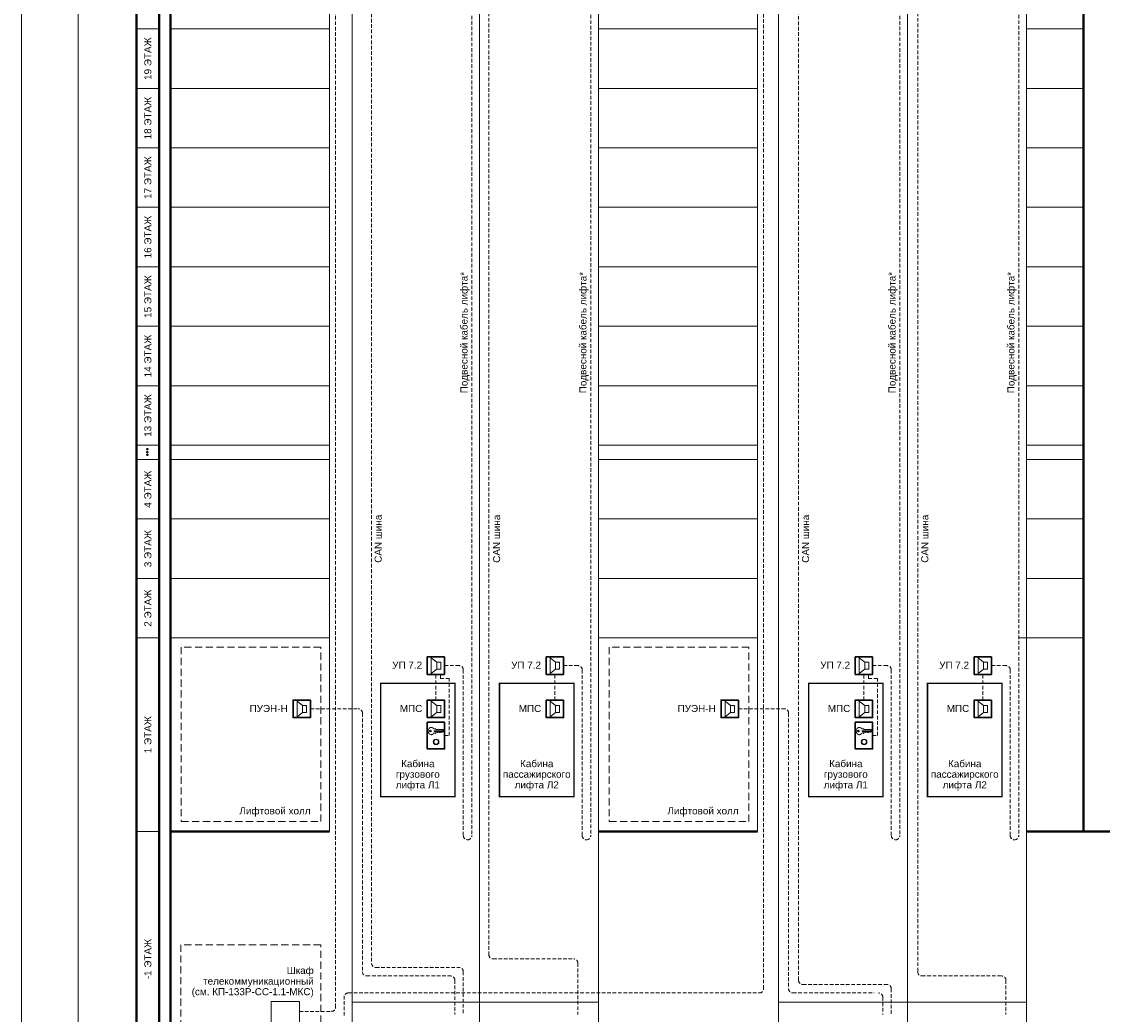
# Model space of a CAD drawing. Header units: millimetres. Extents: x 0 to 2625, y -889 to 841.
# Tile 9 of 24: x 0 to 382, y 180 to 530. Entities that reach past the tile are written whole.
import ezdxf

# ---------------------------------------------------------------- set-up
doc = ezdxf.new("R2010")
doc.units = ezdxf.units.MM
doc.linetypes.add('штриховая', pattern=[19.05, 12.7, -6.35])
doc.layers.get('0').update_dxf_attribs({"lineweight": 15})
doc.styles.add('CP.Text', font='arial.ttf')

msp = doc.modelspace()

# ---------------------------------------------------------------- hatches: boundary and pattern name
h = msp.add_hatch()
h.set_pattern_fill('LINE', color=256, scale=0.0125, angle=225)
h.set_pattern_definition([(225, (138.725888, 1316.84069), (0.0280633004, -0.0280633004), [])])
h.paths.add_polyline_path([(44.41, 379.72, 1), (44.41, 379.22, 1)])
h = msp.add_hatch()
h.set_pattern_fill('LINE', color=256, scale=0.0125, angle=225)
h.set_pattern_definition([(225, (138.725888, 1315.84069), (0.0280633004, -0.0280633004), [])])
h.paths.add_polyline_path([(44.41, 378.72, 1), (44.41, 378.22, 1)])
h = msp.add_hatch()
h.set_pattern_fill('LINE', color=256, scale=0.0125, angle=225)
h.set_pattern_definition([(225, (138.725888, 1314.84069), (0.0280633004, -0.0280633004), [])])
h.paths.add_polyline_path([(44.41, 377.72, 1), (44.41, 377.22, 1)])

# ---------------------------------------------------------------- linework, layer by layer
at = {"color": 6, "linetype": 'штриховая', "ltscale": 0.1}
for p, q in [((110.91, 182.53), (110.91, 637.35)), ((262.09, 189.03), (262.09, 637.35)), ((115.41, 187.53), (260.59, 187.53)), ((113.91, 179.53), (113.91, 186.03)), ((98.13, 181.03), (109.41, 181.03))]:
    msp.add_line(p, q, dxfattribs=at)
at = {"color": 30, "linetype": 'штриховая', "ltscale": 0.1, "true_color": 0xf26722}
for p, q in [((201.01, 574.69), (201.01, 243.08)), ((352.18, 574.69), (352.18, 243.08)), ((159.01, 568.69), (159.01, 243.08)), ((310.18, 568.69), (310.18, 243.08)), ((149.41, 303.09), (154.51, 303.09)), ((156.01, 301.59), (156.01, 243.08)), ((191.41, 303.09), (196.51, 303.09)), ((198.01, 301.59), (198.01, 243.08)), ((300.59, 303.09), (305.68, 303.09)), ((307.18, 301.59), (307.18, 243.08)), ((342.59, 303.09), (347.68, 303.09)), ((349.18, 301.59), (349.18, 243.08))]:
    msp.add_line(p, q, dxfattribs=at)
at = {"color": 4, "linetype": 'штриховая', "ltscale": 0.1}
for p, q in [((165.04, 571.69), (165.04, 201.03)), ((316.49, 571.69), (316.49, 195.03)), ((123.63, 565.69), (123.63, 198.03)), ((274.42, 192.03), (274.42, 565.69)), ((146.34, 290.89), (146.34, 300)), ((147.96, 298.53), (147.96, 300)), ((151.07, 298.53), (147.96, 298.53)), ((151.07, 278.4), (151.07, 298.53)), ((188.34, 290.89), (188.34, 300)), ((297.52, 290.89), (297.52, 300)), ((299.14, 298.53), (299.14, 300)), ((302.25, 298.53), (299.14, 298.53)), ((302.25, 278.4), (302.25, 298.53)), ((339.52, 290.89), (339.52, 300)), ((102.01, 287.8), (118.89, 287.8)), ((120.39, 286.3), (120.39, 195.03)), ((253.19, 287.8), (269.42, 287.8)), ((270.92, 286.3), (270.92, 189.03)), ((149.41, 278.4), (151.07, 278.4)), ((300.59, 278.4), (302.25, 278.4)), ((166.54, 199.53), (194.99, 199.53)), ((125.13, 196.53), (154.49, 196.53)), ((155.99, 195.03), (155.99, 179.96)), ((196.49, 198.03), (196.49, 179.96)), ((121.89, 193.53), (151.49, 193.53)), ((152.99, 192.03), (152.99, 179.96)), ((317.99, 193.53), (346.16, 193.53)), ((347.66, 192.03), (347.66, 179.96)), ((272.42, 187.53), (301.16, 187.53)), ((275.92, 190.53), (305.66, 190.53)), ((307.16, 189.03), (307.16, 179.96)), ((304.16, 186.03), (304.16, 179.96))]:
    msp.add_line(p, q, dxfattribs=at)
at = {"color": 251, "linetype": 'ByBlock', "lineweight": 5, "ltscale": 3, "true_color": 0x636466}
for p, q in [((116.74, 184.3), (203.78, 184.3)), ((267.31, 184.3), (354.95, 184.3))]:
    msp.add_line(p, q, dxfattribs=at)
for points in [[(0, 841), (0, 0), (1189, 0), (1189, 841)], [(20, 5), (20, 836), (1184, 836), (1184, 5)]]:
    msp.add_lwpolyline(points, close=True)
at = {"color": 251, "true_color": 0x636466, "const_width": 0.8}
msp.add_lwpolyline([(40.6, 655.39), (48.6, 655.39), (48.6, 154.49), (40.6, 154.49)], close=True, dxfattribs=at)
at = {"color": 251, "linetype": 'ByBlock', "lineweight": 30, "ltscale": 3, "true_color": 0x636466, "const_width": 0.8}
for points in [[(354.95, 244.53), (375.09, 244.53), (375.09, 605.66), (52.6, 605.66), (52.6, 244.53), (108.78, 244.53)], [(108.78, 244.53), (52.6, 244.53), (52.6, 154.49), (1168.01, 154.49), (1168.01, 244.53), (566.89, 244.53)], [(203.78, 244.53), (259.95, 244.53)], [(259.95, 244.53), (203.78, 244.53)], [(478.56, 244.53), (354.95, 244.53)]]:
    msp.add_lwpolyline(points, dxfattribs=at)
at = {"color": 251, "linetype": 'ByBlock', "lineweight": 5, "ltscale": 3, "true_color": 0x636466}
for points in [[(108.78, 605.66), (108.78, 244.53)], [(116.74, 605.66), (116.74, 154.49)], [(161.78, 605.66), (161.78, 154.49)], [(203.78, 605.66), (203.78, 154.49)], [(203.78, 605.66), (203.78, 154.49)], [(259.95, 605.66), (259.95, 244.53)], [(267.31, 605.66), (267.31, 154.49)], [(312.95, 605.66), (312.95, 154.49)], [(354.95, 605.66), (354.95, 154.49)], [(354.95, 605.66), (354.95, 154.49)], [(52.6, 527.87), (108.78, 527.87)], [(203.78, 527.87), (259.95, 527.87)], [(354.95, 527.87), (375.09, 527.87)], [(52.6, 506.87), (108.78, 506.87)], [(203.78, 506.87), (259.95, 506.87)], [(354.95, 506.87), (375.09, 506.87)], [(52.6, 485.87), (108.78, 485.87)], [(203.78, 485.87), (259.95, 485.87)], [(354.95, 485.87), (375.09, 485.87)], [(52.6, 464.87), (108.78, 464.87)], [(203.78, 464.87), (259.95, 464.87)], [(354.95, 464.87), (375.09, 464.87)], [(52.6, 443.87), (108.78, 443.87)], [(203.78, 443.87), (259.95, 443.87)], [(354.95, 443.87), (375.09, 443.87)], [(52.6, 422.87), (108.78, 422.87)], [(203.78, 422.87), (259.95, 422.87)], [(354.95, 422.87), (375.09, 422.87)], [(52.6, 401.87), (108.78, 401.87)], [(203.78, 401.87), (259.95, 401.87)], [(354.95, 401.87), (375.09, 401.87)], [(52.6, 380.87), (108.78, 380.87)], [(203.78, 380.87), (259.95, 380.87)], [(354.95, 380.87), (375.09, 380.87)], [(52.6, 375.87), (108.78, 375.87)], [(203.78, 375.87), (259.95, 375.87)], [(354.95, 375.87), (375.09, 375.87)], [(52.6, 354.87), (108.78, 354.87)], [(203.78, 354.87), (259.95, 354.87)], [(354.95, 354.87), (375.09, 354.87)], [(52.6, 333.87), (108.78, 333.87)], [(203.78, 333.87), (259.95, 333.87)], [(354.95, 333.87), (375.09, 333.87)], [(52.6, 312.87), (108.78, 312.87)], [(203.78, 312.87), (259.95, 312.87)], [(352.18, 312.87), (375.09, 312.87)]]:
    msp.add_lwpolyline(points, dxfattribs=at)
for points in [[(40.6, 527.87), (48.6, 527.87), (48.6, 548.87), (40.6, 548.87)], [(40.6, 506.87), (48.6, 506.87), (48.6, 527.87), (40.6, 527.87)], [(40.6, 485.87), (48.6, 485.87), (48.6, 506.87), (40.6, 506.87)], [(40.6, 464.87), (48.6, 464.87), (48.6, 485.87), (40.6, 485.87)], [(40.6, 443.87), (48.6, 443.87), (48.6, 464.87), (40.6, 464.87)], [(40.6, 422.87), (48.6, 422.87), (48.6, 443.87), (40.6, 443.87)], [(40.6, 401.87), (48.6, 401.87), (48.6, 422.87), (40.6, 422.87)], [(40.6, 380.87), (48.6, 380.87), (48.6, 401.87), (40.6, 401.87)], [(40.6, 354.87), (48.6, 354.87), (48.6, 375.87), (40.6, 375.87)], [(40.6, 333.87), (48.6, 333.87), (48.6, 354.87), (40.6, 354.87)], [(40.6, 312.87), (48.6, 312.87), (48.6, 333.87), (40.6, 333.87)], [(40.6, 244.53), (48.6, 244.53), (48.6, 312.87), (40.6, 312.87)], [(40.6, 154.49), (48.6, 154.49), (48.6, 244.53), (40.6, 244.53)]]:
    msp.add_lwpolyline(points, close=True, dxfattribs=at)
at = {"linetype": 'штриховая', "ltscale": 0.2}
for points in [[(105.69, 309.61), (56.38, 309.61), (56.38, 248), (105.69, 248)], [(256.87, 309.61), (207.55, 309.61), (207.55, 248), (256.87, 248)], [(105.69, 204.57), (56.27, 204.57), (56.27, 157.96), (105.69, 157.96)]]:
    msp.add_lwpolyline(points, close=True, dxfattribs=at)
at = {"lineweight": 30}
for points in [[(149.41, 306.18), (149.41, 300), (143.28, 300), (143.28, 306.18)], [(191.41, 306.18), (191.41, 300), (185.28, 300), (185.28, 306.18)], [(300.59, 306.18), (300.59, 300), (294.45, 300), (294.45, 306.18)], [(342.59, 306.18), (342.59, 300), (336.45, 300), (336.45, 306.18)], [(102.01, 290.89), (102.01, 284.71), (95.87, 284.71), (95.87, 290.89)], [(149.41, 290.89), (149.41, 284.71), (143.28, 284.71), (143.28, 290.89)], [(191.41, 290.89), (191.41, 284.71), (185.28, 284.71), (185.28, 290.89)], [(253.19, 290.89), (253.19, 284.71), (247.05, 284.71), (247.05, 290.89)], [(300.59, 290.89), (300.59, 284.71), (294.45, 284.71), (294.45, 290.89)], [(342.59, 290.89), (342.59, 284.71), (336.45, 284.71), (336.45, 290.89)], [(143.28, 283.1), (149.41, 283.1), (149.41, 273.7), (143.28, 273.7)], [(294.45, 283.1), (300.59, 283.1), (300.59, 273.7), (294.45, 273.7)]]:
    msp.add_lwpolyline(points, close=True, dxfattribs=at)
at = {"lineweight": 18}
for points in [[(143.28, 300), (143.28, 306.18), (149.41, 306.18), (149.41, 300)], [(144.67, 300.34), (144.67, 305.84), (146.62, 304.32), (146.62, 301.82)], [(185.28, 300), (185.28, 306.18), (191.41, 306.18), (191.41, 300)], [(186.67, 300.34), (186.67, 305.84), (188.62, 304.32), (188.62, 301.82)], [(294.45, 300), (294.45, 306.18), (300.59, 306.18), (300.59, 300)], [(295.85, 300.34), (295.85, 305.84), (297.79, 304.32), (297.79, 301.82)], [(336.45, 300), (336.45, 306.18), (342.59, 306.18), (342.59, 300)], [(337.85, 300.34), (337.85, 305.84), (339.79, 304.32), (339.79, 301.82)], [(148.02, 304.32), (148.02, 301.82), (146.62, 301.82), (146.62, 304.32)], [(190.02, 304.32), (190.02, 301.82), (188.62, 301.82), (188.62, 304.32)], [(299.19, 304.32), (299.19, 301.82), (297.79, 301.82), (297.79, 304.32)], [(341.19, 304.32), (341.19, 301.82), (339.79, 301.82), (339.79, 304.32)], [(95.87, 284.71), (95.87, 290.89), (102.01, 290.89), (102.01, 284.71)], [(97.27, 285.05), (97.27, 290.55), (99.22, 289.03), (99.22, 286.53)], [(143.28, 284.71), (143.28, 290.89), (149.41, 290.89), (149.41, 284.71)], [(144.67, 285.05), (144.67, 290.55), (146.62, 289.03), (146.62, 286.53)], [(185.28, 284.71), (185.28, 290.89), (191.41, 290.89), (191.41, 284.71)], [(186.67, 285.05), (186.67, 290.55), (188.62, 289.03), (188.62, 286.53)], [(247.05, 284.71), (247.05, 290.89), (253.19, 290.89), (253.19, 284.71)], [(248.44, 285.05), (248.44, 290.55), (250.39, 289.03), (250.39, 286.53)], [(294.45, 284.71), (294.45, 290.89), (300.59, 290.89), (300.59, 284.71)], [(295.85, 285.05), (295.85, 290.55), (297.79, 289.03), (297.79, 286.53)], [(336.45, 284.71), (336.45, 290.89), (342.59, 290.89), (342.59, 284.71)], [(337.85, 285.05), (337.85, 290.55), (339.79, 289.03), (339.79, 286.53)], [(100.61, 289.03), (100.61, 286.53), (99.22, 286.53), (99.22, 289.03)], [(148.02, 289.03), (148.02, 286.53), (146.62, 286.53), (146.62, 289.03)], [(190.02, 289.03), (190.02, 286.53), (188.62, 286.53), (188.62, 289.03)], [(251.79, 289.03), (251.79, 286.53), (250.39, 286.53), (250.39, 289.03)], [(299.19, 289.03), (299.19, 286.53), (297.79, 286.53), (297.79, 289.03)], [(341.19, 289.03), (341.19, 286.53), (339.79, 286.53), (339.79, 289.03)], [(149.41, 273.7), (143.28, 273.7), (143.28, 283.1), (149.41, 283.1)], [(300.59, 273.7), (294.45, 273.7), (294.45, 283.1), (300.59, 283.1)]]:
    msp.add_lwpolyline(points, close=True, dxfattribs=at)
at = {"const_width": 0.5}
for points in [[(126.78, 256.85), (153.1, 256.85), (153.1, 296.85), (126.78, 296.85)], [(168.78, 256.85), (195.1, 256.85), (195.1, 296.85), (168.78, 296.85)], [(277.95, 256.85), (304.27, 256.85), (304.27, 296.85), (277.95, 296.85)], [(319.95, 256.85), (346.27, 256.85), (346.27, 296.85), (319.95, 296.85)]]:
    msp.add_lwpolyline(points, close=True, dxfattribs=at)
at = {"lineweight": 18}
for points in [[(148.95, 279.88), (145.99, 279.88), (145.65, 280.01), (149.12, 280.01)], [(145.77, 280.6), (146.07, 280.82), (146.2, 280.82), (146.28, 280.77), (146.28, 280.48), (148.78, 280.48), (149.2, 280.18), (149.2, 280.1), (148.65, 279.59), (148.36, 279.59), (148.14, 279.8), (147.81, 279.46), (147.76, 279.46)], [(147.68, 279.46), (147.59, 279.46), (147.26, 279.76), (146.92, 279.42), (146.66, 279.67), (146.28, 279.67), (146.28, 279.21), (146.2, 279.16), (145.77, 279.38)], [(300.12, 279.88), (297.16, 279.88), (296.82, 280.01), (300.29, 280.01)], [(296.95, 280.6), (297.24, 280.82), (297.37, 280.82), (297.46, 280.77), (297.46, 280.48), (299.95, 280.48), (300.38, 280.18), (300.38, 280.1), (299.83, 279.59), (299.53, 279.59), (299.32, 279.8), (298.98, 279.46), (298.94, 279.46)], [(298.85, 279.46), (298.77, 279.46), (298.43, 279.76), (298.09, 279.42), (297.84, 279.67), (297.46, 279.67), (297.46, 279.21), (297.37, 279.16), (296.95, 279.38)]]:
    msp.add_lwpolyline(points, dxfattribs=at)
at = {"lineweight": 25}
for points in [[(147.68, 279.46), (147.72, 279.55), (147.76, 279.46)], [(298.85, 279.46), (298.89, 279.55), (298.94, 279.46)]]:
    msp.add_lwpolyline(points, dxfattribs=at)
msp.add_lwpolyline([(203.78, 244.53), (259.95, 244.53)])
at = {"color": 6}
msp.add_lwpolyline([(88.13, 174.53), (98.13, 174.53), (98.13, 184.53), (88.13, 184.53)], close=True, dxfattribs=at)
for centre in [(44.41, 379.47), (44.41, 378.47), (44.41, 377.47)]:
    msp.add_circle(centre, 0.25)
at = {"lineweight": 25}
for centre in [(144.4, 279.99), (295.57, 279.99)]:
    msp.add_circle(centre, 0.275, dxfattribs=at)
at = {"lineweight": 18}
for centre, radius in [((146.39, 276.14), 0.995), ((146.39, 276.14), 0.825), ((297.56, 276.14), 0.995), ((297.56, 276.14), 0.825)]:
    msp.add_circle(centre, radius, dxfattribs=at)
at = {"color": 30, "linetype": 'штриховая', "ltscale": 0.1, "true_color": 0xf26722}
for centre, start, end in [((154.51, 301.59), 0, 90), ((196.51, 301.59), 0, 90), ((305.68, 301.59), 0, 90), ((347.68, 301.59), 0, 90), ((157.51, 243.08), 180, 270), ((157.51, 243.08), 270, 0), ((199.51, 243.08), 180, 270), ((199.51, 243.08), 270, 0), ((308.68, 243.08), 180, 270), ((308.68, 243.08), 270, 0), ((350.68, 243.08), 180, 270), ((350.68, 243.08), 270, 0)]:
    msp.add_arc(centre, 1.5, start, end, dxfattribs=at)
at = {"color": 4, "linetype": 'штриховая', "ltscale": 0.1}
for centre, start, end in [((118.89, 286.3), 0, 90), ((269.42, 286.3), 0, 90), ((166.54, 201.03), 180, 270), ((194.99, 198.03), 0, 90), ((121.89, 195.03), 180, 270), ((125.13, 198.03), 180, 270), ((154.49, 195.03), 0, 90), ((317.99, 195.03), 180, 270), ((151.49, 192.03), 0, 90), ((275.92, 192.03), 180, 270), ((346.16, 192.03), 0, 90), ((272.42, 189.03), 180, 270), ((302.66, 186.03), 0, 90), ((305.66, 189.03), 0, 90)]:
    msp.add_arc(centre, 1.5, start, end, dxfattribs=at)
at = {"color": 6, "linetype": 'штриховая', "ltscale": 0.1}
for centre, start, end in [((115.41, 186.03), 90, 180), ((260.59, 189.03), 270, 0), ((109.41, 182.53), 270, 0)]:
    msp.add_arc(centre, 1.5, start, end, dxfattribs=at)
at = {"lineweight": 18}
for points, knots in [([(143.57, 279.98), (143.57, 280.17), (143.61, 280.35), (143.74, 280.68), (143.83, 280.82), (144.02, 281.01), (144.1, 281.08), (144.27, 281.18), (144.36, 281.22), (144.46, 281.24)], [0, 0, 0, 0, 0.547336, 0.547336, 1.063434, 1.063434, 1.361474, 1.361474, 1.660846, 1.660846, 1.660846, 1.660846]), ([(144.47, 278.73), (144.33, 278.77), (144.21, 278.83), (143.97, 279), (143.87, 279.12), (143.72, 279.35), (143.66, 279.47), (143.59, 279.72), (143.57, 279.85), (143.57, 279.98)], [0, 0, 0, 0, 0.417934, 0.417934, 0.875269, 0.875269, 1.256039, 1.256039, 1.653364, 1.653364, 1.653364, 1.653364]), ([(144.46, 281.24), (144.59, 281.28), (144.72, 281.29), (145, 281.26), (145.13, 281.21), (145.36, 281.09), (145.46, 281.01), (145.64, 280.82), (145.71, 280.71), (145.77, 280.59)], [0, 0, 0, 0, 0.41198, 0.41198, 0.823657, 0.823657, 1.201793, 1.201793, 1.602028, 1.602028, 1.602028, 1.602028]), ([(145.77, 279.4), (145.7, 279.25), (145.6, 279.11), (145.37, 278.89), (145.24, 278.81), (144.99, 278.73), (144.89, 278.7), (144.68, 278.69), (144.57, 278.71), (144.47, 278.73)], [0, 0, 0, 0, 0.510094, 0.510094, 0.964236, 0.964236, 1.282131, 1.282131, 1.607848, 1.607848, 1.607848, 1.607848]), ([(294.75, 279.98), (294.75, 280.17), (294.78, 280.35), (294.91, 280.68), (295, 280.82), (295.19, 281.01), (295.27, 281.08), (295.44, 281.18), (295.53, 281.22), (295.63, 281.24)], [0, 0, 0, 0, 0.547336, 0.547336, 1.063434, 1.063434, 1.361474, 1.361474, 1.660846, 1.660846, 1.660846, 1.660846]), ([(295.64, 278.73), (295.5, 278.77), (295.38, 278.83), (295.14, 279), (295.04, 279.12), (294.89, 279.35), (294.84, 279.47), (294.77, 279.72), (294.75, 279.85), (294.75, 279.98)], [0, 0, 0, 0, 0.417934, 0.417934, 0.875269, 0.875269, 1.256039, 1.256039, 1.653364, 1.653364, 1.653364, 1.653364]), ([(295.63, 281.24), (295.76, 281.28), (295.9, 281.29), (296.17, 281.26), (296.3, 281.21), (296.53, 281.09), (296.63, 281.01), (296.81, 280.82), (296.88, 280.71), (296.94, 280.59)], [0, 0, 0, 0, 0.41198, 0.41198, 0.823657, 0.823657, 1.201793, 1.201793, 1.602028, 1.602028, 1.602028, 1.602028]), ([(296.95, 279.4), (296.87, 279.25), (296.78, 279.11), (296.54, 278.89), (296.41, 278.81), (296.17, 278.73), (296.06, 278.7), (295.85, 278.69), (295.74, 278.71), (295.64, 278.73)], [0, 0, 0, 0, 0.510094, 0.510094, 0.964236, 0.964236, 1.282131, 1.282131, 1.607848, 1.607848, 1.607848, 1.607848])]:
    msp.add_open_spline(points, degree=3, knots=knots, dxfattribs=at)

# ---------------------------------------------------------------- texts
at = {"char_height": 2.5, "attachment_point": 5, "rotation": 90, "style": 'CP.Text'}
for s, insert, width in [('19 ЭТАЖ', (44.6, 517.37), 21), ('18 ЭТАЖ', (44.6, 496.37), 21), ('17 ЭТАЖ', (44.6, 475.37), 21), ('16 ЭТАЖ', (44.6, 454.37), 21), ('15 ЭТАЖ', (44.6, 433.37), 21), ('14 ЭТАЖ', (44.6, 412.37), 21), ('13 ЭТАЖ', (44.6, 391.37), 21), ('4 ЭТАЖ', (44.6, 365.37), 21), ('3 ЭТАЖ', (44.6, 344.37), 21), ('2 ЭТАЖ', (44.6, 323.37), 21), ('1 ЭТАЖ', (44.6, 278.7), 68.3311), ('-1 ЭТАЖ', (44.6, 199.51), 90.0398)]:
    msp.add_mtext(s, dxfattribs=dict(at, insert=insert, width=width))
at = {"char_height": 2.5, "width": 50.0261, "attachment_point": 5, "rotation": 90, "line_spacing_factor": 0.9, "style": 'CP.Text'}
for s, insert in [('Подвесной кабель лифта*', (156.63, 420.64)), ('Подвесной кабель лифта*', (198.63, 420.64)), ('Подвесной кабель лифта*', (307.8, 420.64)), ('Подвесной кабель лифта*', (349.8, 420.64)), ('CAN шина', (125.94, 347.87)), ('CAN шина', (167.78, 347.87)), ('CAN шина', (276.9, 347.87)), ('CAN шина', (319.02, 347.87))]:
    msp.add_mtext(s, dxfattribs=dict(at, insert=insert))
at = {"char_height": 2.5, "line_spacing_factor": 0.9, "style": 'CP.Text'}
for s, insert, width, attachment_point in [('УП 7.2', (136.18, 303.23), 18, 5), ('УП 7.2', (178.18, 303.23), 18, 5), ('УП 7.2', (287.36, 303.23), 18, 5), ('УП 7.2', (329.36, 303.23), 18, 5), ('ПУЭН-Н', (87.24, 287.94), 18, 5), ('МПС', (137.56, 287.94), 18, 5), ('МПС', (179.56, 287.94), 18, 5), ('ПУЭН-Н', (238.42, 287.94), 18, 5), ('МПС', (288.73, 287.94), 18, 5), ('МПС', (330.73, 287.94), 18, 5), ('Кабина\\Pгрузового\\Pлифта Л1', (139.94, 264.36), 26.3197, 5), ('Кабина\\Pпассажирского\\Pлифта Л2', (181.94, 264.36), 26.3197, 5), ('Кабина\\Pгрузового\\Pлифта Л1', (291.11, 264.36), 26.3197, 5), ('Кабина\\Pпассажирского\\Pлифта Л2', (333.11, 264.36), 26.3197, 5), ('Лифтовой холл', (89.49, 251.43), 32.4033, 5), ('Лифтовой холл', (240.67, 251.43), 32.4033, 5), ('\\pxt12;Шкаф телекоммуникационный\\P(см. КП-133Р-СС-1.1-МКС)', (103.19, 191.34), 45.7962, 6)]:
    msp.add_mtext(s, dxfattribs=dict(at, insert=insert, width=width, attachment_point=attachment_point))

doc.saveas('drawing.dxf')
